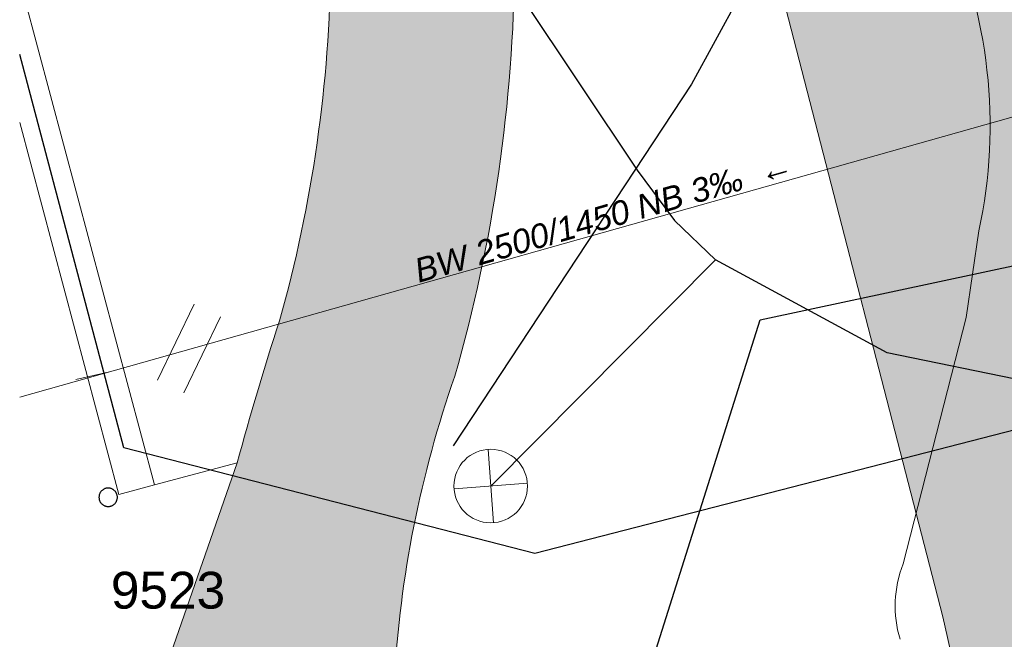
# Model space of a CAD drawing. Header units: metres. Extents: x 2643011 to 2643179, y 1217594 to 1217713.
# Tile 39 of 60: x 2643050.75 to 2643064.14, y 1217684.06 to 1217692.48. Entities that reach past the tile are written whole.
import ezdxf

# ---------------------------------------------------------------- set-up
doc = ezdxf.new("R2010")
doc.units = ezdxf.units.M
doc.linetypes.add('AUSGEZOGEN', pattern=[0])
for name, color, linetype in [('XR$1$_65366', 7, 'Continuous'), ('XR$1$_65373', 7, 'Continuous'), ('XR$1$_65377', 7, 'Continuous'), ('XR$1$_65383', 7, 'Continuous'), ('XR$1$_65385', 7, 'Continuous'), ('XR$1$_65394', 7, 'Continuous'), ('XR$1$_65395', 7, 'Continuous'), ('XR$1$_65397', 7, 'Continuous'), ('XR$1$_65399', 7, 'Continuous'), ('XR$1$_65400', 7, 'Continuous'), ('XR$1$_65402', 7, 'Continuous'), ('XR$1$_65408', 7, 'Continuous'), ('XR$1$_65411', 7, 'Continuous'), ('XR$1$_65414', 7, 'Continuous'), ('XR$1$_65415', 7, 'Continuous')]:
    doc.layers.add(name, color=color, linetype=linetype)
doc.styles.add('ARIAL', font='arial.ttf')

msp = doc.modelspace()

# ---------------------------------------------------------------- hatches: boundary and pattern name
at = {"layer": 'XR$1$_65414', "linetype": 'AUSGEZOGEN', "lineweight": 20, "true_color": 0xf0f0ea, "transparency": 33554687}
for points in [[(2643050.754, 1217677.989), (2643050.754, 1217664.366), (2643056.516, 1217665.465), (2643059.327, 1217666.132), (2643056.308, 1217678.865), (2643056.27, 1217679.011), (2643056.235, 1217679.157), (2643056.2, 1217679.304), (2643056.168, 1217679.451), (2643056.136, 1217679.599), (2643056.107, 1217679.746), (2643056.078, 1217679.894), (2643056.051, 1217680.042), (2643056.026, 1217680.191), (2643056.002, 1217680.34), (2643055.98, 1217680.489), (2643055.959, 1217680.638), (2643055.939, 1217680.787), (2643055.921, 1217680.937), (2643055.905, 1217681.087), (2643055.89, 1217681.237), (2643055.876, 1217681.387), (2643055.865, 1217681.537), (2643055.854, 1217681.687), (2643055.845, 1217681.838), (2643055.838, 1217681.988), (2643055.832, 1217682.139), (2643055.827, 1217682.289), (2643055.824, 1217682.44), (2643055.823, 1217682.591), (2643055.823, 1217682.741), (2643055.825, 1217682.892), (2643055.828, 1217683.043), (2643055.832, 1217683.193), (2643055.838, 1217683.344), (2643055.846, 1217683.494), (2643055.854, 1217683.631), (2643055.864, 1217683.767), (2643055.874, 1217683.903), (2643055.886, 1217684.039), (2643055.899, 1217684.175), (2643055.914, 1217684.311), (2643055.929, 1217684.446), (2643055.946, 1217684.582), (2643055.964, 1217684.717), (2643055.984, 1217684.852), (2643056.004, 1217684.987), (2643056.026, 1217685.122), (2643056.049, 1217685.257), (2643056.073, 1217685.391), (2643056.099, 1217685.525), (2643056.125, 1217685.659), (2643056.153, 1217685.793), (2643056.182, 1217685.926), (2643056.212, 1217686.059), (2643056.244, 1217686.192), (2643056.277, 1217686.325), (2643056.31, 1217686.457), (2643056.346, 1217686.589), (2643056.382, 1217686.721), (2643056.419, 1217686.852), (2643056.458, 1217686.983), (2643056.498, 1217687.114), (2643056.539, 1217687.244), (2643056.581, 1217687.374), (2643056.624, 1217687.503), (2643056.669, 1217687.632), (2643056.719, 1217687.809), (2643056.767, 1217687.986), (2643056.813, 1217688.164), (2643056.859, 1217688.342), (2643056.902, 1217688.52), (2643056.944, 1217688.699), (2643056.984, 1217688.878), (2643057.023, 1217689.057), (2643057.06, 1217689.237), (2643057.096, 1217689.417), (2643057.13, 1217689.598), (2643057.163, 1217689.778), (2643057.194, 1217689.959), (2643057.223, 1217690.141), (2643057.251, 1217690.322), (2643057.277, 1217690.504), (2643057.302, 1217690.686), (2643057.325, 1217690.868), (2643057.347, 1217691.05), (2643057.367, 1217691.233), (2643057.385, 1217691.415), (2643057.402, 1217691.598), (2643057.417, 1217691.781), (2643057.431, 1217691.964), (2643057.443, 1217692.147), (2643057.453, 1217692.331), (2643057.462, 1217692.514), (2643057.469, 1217692.698), (2643057.474, 1217692.881), (2643057.478, 1217693.065), (2643057.481, 1217693.248), (2643057.482, 1217693.467), (2643057.48, 1217693.687), (2643057.476, 1217693.906), (2643057.47, 1217694.125), (2643057.462, 1217694.344), (2643057.451, 1217694.563), (2643057.438, 1217694.782), (2643057.423, 1217695.001), (2643057.406, 1217695.22), (2643057.386, 1217695.438), (2643057.364, 1217695.656), (2643057.34, 1217695.874), (2643057.313, 1217696.092), (2643057.285, 1217696.309), (2643057.254, 1217696.526), (2643057.22, 1217696.743), (2643057.185, 1217696.959), (2643057.147, 1217697.176), (2643057.107, 1217697.391), (2643057.065, 1217697.606), (2643057.021, 1217697.821), (2643056.974, 1217698.035), (2643056.925, 1217698.249), (2643056.874, 1217698.462), (2643056.821, 1217698.675), (2643056.765, 1217698.887), (2643056.707, 1217699.099), (2643056.648, 1217699.31), (2643056.585, 1217699.52), (2643056.521, 1217699.73), (2643056.455, 1217699.939), (2643052.897, 1217713.187), (2643050.754, 1217713.187), (2643050.754, 1217711.526), (2643054.058, 1217699.227), (2643054.117, 1217699.041), (2643054.175, 1217698.855), (2643054.231, 1217698.667), (2643054.285, 1217698.48), (2643054.337, 1217698.292), (2643054.387, 1217698.103), (2643054.435, 1217697.913), (2643054.481, 1217697.724), (2643054.525, 1217697.533), (2643054.567, 1217697.343), (2643054.607, 1217697.152), (2643054.645, 1217696.96), (2643054.681, 1217696.768), (2643054.714, 1217696.576), (2643054.746, 1217696.383), (2643054.776, 1217696.19), (2643054.804, 1217695.997), (2643054.83, 1217695.803), (2643054.854, 1217695.609), (2643054.876, 1217695.415), (2643054.895, 1217695.221), (2643054.913, 1217695.027), (2643054.929, 1217694.832), (2643054.942, 1217694.637), (2643054.954, 1217694.442), (2643054.964, 1217694.247), (2643054.971, 1217694.052), (2643054.976, 1217693.857), (2643054.98, 1217693.662), (2643054.981, 1217693.466), (2643054.981, 1217693.271), (2643054.978, 1217693.111), (2643054.975, 1217692.952), (2643054.97, 1217692.792), (2643054.964, 1217692.632), (2643054.957, 1217692.473), (2643054.948, 1217692.313), (2643054.937, 1217692.154), (2643054.926, 1217691.995), (2643054.913, 1217691.836), (2643054.898, 1217691.676), (2643054.883, 1217691.518), (2643054.865, 1217691.359), (2643054.847, 1217691.2), (2643054.827, 1217691.042), (2643054.806, 1217690.883), (2643054.783, 1217690.725), (2643054.76, 1217690.567), (2643054.734, 1217690.41), (2643054.708, 1217690.252), (2643054.68, 1217690.095), (2643054.651, 1217689.938), (2643054.62, 1217689.781), (2643054.588, 1217689.625), (2643054.555, 1217689.468), (2643054.52, 1217689.313), (2643054.484, 1217689.157), (2643054.447, 1217689.002), (2643054.408, 1217688.847), (2643054.368, 1217688.692), (2643054.327, 1217688.538), (2643054.284, 1217688.384), (2643054.264, 1217688.322), (2643054.244, 1217688.26), (2643054.224, 1217688.198), (2643054.205, 1217688.136), (2643054.185, 1217688.074), (2643054.165, 1217688.012), (2643054.146, 1217687.95), (2643054.127, 1217687.888), (2643054.107, 1217687.826), (2643054.088, 1217687.764), (2643054.069, 1217687.702), (2643054.05, 1217687.64), (2643054.031, 1217687.577), (2643054.013, 1217687.515), (2643053.994, 1217687.453), (2643053.975, 1217687.391), (2643053.957, 1217687.328), (2643053.938, 1217687.266), (2643053.92, 1217687.203), (2643053.902, 1217687.141), (2643053.884, 1217687.079), (2643053.866, 1217687.016), (2643053.848, 1217686.954), (2643053.83, 1217686.891), (2643053.812, 1217686.829), (2643053.795, 1217686.766), (2643053.777, 1217686.703), (2643053.76, 1217686.641), (2643053.743, 1217686.578), (2643053.725, 1217686.515), (2643053.708, 1217686.453), (2643051.508, 1217680.13), (2643051.499, 1217680.109), (2643051.49, 1217680.087), (2643051.48, 1217680.065), (2643051.471, 1217680.043), (2643051.462, 1217680.021), (2643051.453, 1217679.998), (2643051.444, 1217679.976), (2643051.435, 1217679.954), (2643051.427, 1217679.932), (2643051.418, 1217679.91), (2643051.409, 1217679.888), (2643051.4, 1217679.866), (2643051.392, 1217679.843), (2643051.383, 1217679.821), (2643051.375, 1217679.799), (2643051.366, 1217679.777), (2643051.358, 1217679.754), (2643051.349, 1217679.732), (2643051.341, 1217679.71), (2643051.333, 1217679.687), (2643051.325, 1217679.665), (2643051.316, 1217679.643), (2643051.308, 1217679.62), (2643051.3, 1217679.598), (2643051.292, 1217679.575), (2643051.284, 1217679.553), (2643051.276, 1217679.531), (2643051.269, 1217679.508), (2643051.261, 1217679.486), (2643051.253, 1217679.463), (2643051.245, 1217679.44)], [(2643069.602, 1217656.008), (2643075.785, 1217657.132), (2643075.074, 1217660.177), (2643064.268, 1217706.514), (2643062.711, 1217713.187), (2643055.867, 1217713.187), (2643063.302, 1217684.361), (2643067.517, 1217665.822), (2643069.329, 1217657.59)]]:
    msp.add_hatch(color=7, dxfattribs=at).paths.add_polyline_path(points)

# ---------------------------------------------------------------- linework, layer by layer
at = {"layer": 'XR$1$_65366', "color": 1, "linetype": 'AUSGEZOGEN', "lineweight": 20, "transparency": 33554687}
for p, q in [((2643052.625, 1217687.579), (2643053.123, 1217688.611)), ((2643052.985, 1217687.405), (2643053.483, 1217688.438))]:
    msp.add_line(p, q, dxfattribs=at)
at = {"layer": 'XR$1$_65373', "color": 3, "linetype": 'AUSGEZOGEN', "lineweight": 20, "transparency": 33554687}
for p, q in [((2643063.792, 1217689.607), (2643063.62, 1217688.431)), ((2643063.62, 1217688.431), (2643062.762, 1217685.081))]:
    msp.add_line(p, q, dxfattribs=at)
for centre, radius, start, end in [((2643057.147, 1217691.037), 6.797, 347.8567, 24.8967), ((2643064.215, 1217684.507), 1.562, 158.4439, 196.7947)]:
    msp.add_arc(centre, radius, start, end, dxfattribs=at)
at = {"layer": 'XR$1$_65377', "color": 96, "linetype": 'AUSGEZOGEN', "lineweight": 25, "transparency": 33554687}
for p, q in [((2643052.171, 1217686.657), (2643050.754, 1217692.005)), ((2643074.56, 1217689.55), (2643057.758, 1217685.22)), ((2643057.758, 1217685.22), (2643052.171, 1217686.657))]:
    msp.add_line(p, q, dxfattribs=at)
at = {"layer": 'XR$1$_65385', "color": 4, "linetype": 'AUSGEZOGEN', "lineweight": 20, "transparency": 33554687}
for p, q in [((2643075.596, 1217694.36), (2643050.754, 1217687.346)), ((2643051.957, 1217687.686), (2643051.518, 1217687.587))]:
    msp.add_line(p, q, dxfattribs=at)
at = {"layer": 'XR$1$_65394', "color": 3, "linetype": 'AUSGEZOGEN', "lineweight": 25, "transparency": 33554687}
for p, q in [((2643060.82, 1217688.398), (2643071.712, 1217690.728)), ((2643055.369, 1217671.174), (2643060.82, 1217688.398))]:
    msp.add_line(p, q, dxfattribs=at)
at = {"layer": 'XR$1$_65395', "color": 1, "linetype": 'AUSGEZOGEN', "lineweight": 18, "transparency": 33554687}
for p, q in [((2643057.193, 1217685.64), (2643057.12, 1217686.638)), ((2643056.658, 1217686.102), (2643057.655, 1217686.176))]:
    msp.add_line(p, q, dxfattribs=at)
msp.add_circle((2643057.156, 1217686.139), 0.5, dxfattribs=at)
at = {"layer": 'XR$1$_65397', "color": 12, "linetype": 'AUSGEZOGEN', "lineweight": 25, "transparency": 33554687}
for p, q in [((2643061.83, 1217695.173), (2643059.887, 1217691.603)), ((2643056.891, 1217693.814), (2643059.145, 1217690.431)), ((2643059.887, 1217691.603), (2643056.644, 1217686.684)), ((2643059.145, 1217690.431), (2643059.653, 1217689.748)), ((2643059.653, 1217689.748), (2643060.211, 1217689.214)), ((2643057.156, 1217686.139), (2643060.211, 1217689.214)), ((2643062.543, 1217687.948), (2643060.211, 1217689.214)), ((2643066.234, 1217687.192), (2643062.543, 1217687.948))]:
    msp.add_line(p, q, dxfattribs=at)
at = {"layer": 'XR$1$_65399', "color": 7, "linetype": 'AUSGEZOGEN', "lineweight": 25, "transparency": 33554687}
for p, q in [((2643051.836, 1217686.021), (2643051.834, 1217686.013)), ((2643051.838, 1217686.028), (2643051.836, 1217686.021)), ((2643051.841, 1217686.036), (2643051.838, 1217686.028)), ((2643051.845, 1217686.043), (2643051.841, 1217686.036)), ((2643051.848, 1217686.05), (2643051.845, 1217686.043)), ((2643051.853, 1217686.056), (2643051.848, 1217686.05)), ((2643051.857, 1217686.063), (2643051.853, 1217686.056)), ((2643051.862, 1217686.069), (2643051.857, 1217686.063)), ((2643051.867, 1217686.074), (2643051.862, 1217686.069)), ((2643051.873, 1217686.08), (2643051.867, 1217686.074)), ((2643051.879, 1217686.085), (2643051.873, 1217686.08)), ((2643051.886, 1217686.089), (2643051.879, 1217686.085)), ((2643051.892, 1217686.094), (2643051.886, 1217686.089)), ((2643051.899, 1217686.097), (2643051.892, 1217686.094)), ((2643051.906, 1217686.101), (2643051.899, 1217686.097)), ((2643051.913, 1217686.104), (2643051.906, 1217686.101)), ((2643051.921, 1217686.106), (2643051.913, 1217686.104)), ((2643051.928, 1217686.108), (2643051.921, 1217686.106)), ((2643051.936, 1217686.11), (2643051.928, 1217686.108)), ((2643051.944, 1217686.111), (2643051.936, 1217686.11)), ((2643051.952, 1217686.111), (2643051.944, 1217686.111)), ((2643051.96, 1217686.111), (2643051.952, 1217686.111)), ((2643051.968, 1217686.111), (2643051.96, 1217686.111)), ((2643051.975, 1217686.11), (2643051.968, 1217686.111)), ((2643051.983, 1217686.108), (2643051.975, 1217686.11)), ((2643051.991, 1217686.106), (2643051.983, 1217686.108)), ((2643051.998, 1217686.104), (2643051.991, 1217686.106)), ((2643052.005, 1217686.101), (2643051.998, 1217686.104)), ((2643052.013, 1217686.098), (2643052.005, 1217686.101)), ((2643052.019, 1217686.094), (2643052.013, 1217686.098)), ((2643052.026, 1217686.09), (2643052.019, 1217686.094)), ((2643052.032, 1217686.085), (2643052.026, 1217686.09)), ((2643052.039, 1217686.08), (2643052.032, 1217686.085)), ((2643052.044, 1217686.075), (2643052.039, 1217686.08)), ((2643052.05, 1217686.069), (2643052.044, 1217686.075)), ((2643052.055, 1217686.063), (2643052.05, 1217686.069)), ((2643052.059, 1217686.057), (2643052.055, 1217686.063)), ((2643052.064, 1217686.05), (2643052.059, 1217686.057)), ((2643052.067, 1217686.043), (2643052.064, 1217686.05)), ((2643052.071, 1217686.036), (2643052.067, 1217686.043)), ((2643052.074, 1217686.029), (2643052.071, 1217686.036)), ((2643052.076, 1217686.022), (2643052.074, 1217686.029)), ((2643052.078, 1217686.014), (2643052.076, 1217686.022)), ((2643051.832, 1217685.998), (2643051.831, 1217685.99)), ((2643051.831, 1217685.99), (2643051.831, 1217685.982)), ((2643051.831, 1217685.982), (2643051.832, 1217685.974)), ((2643051.833, 1217686.005), (2643051.832, 1217685.998)), ((2643051.832, 1217685.974), (2643051.833, 1217685.966)), ((2643051.834, 1217686.013), (2643051.833, 1217686.005)), ((2643051.833, 1217685.966), (2643051.834, 1217685.959)), ((2643051.834, 1217685.959), (2643051.836, 1217685.951)), ((2643051.836, 1217685.951), (2643051.839, 1217685.944)), ((2643051.839, 1217685.944), (2643051.842, 1217685.936)), ((2643051.842, 1217685.936), (2643051.845, 1217685.929)), ((2643051.845, 1217685.929), (2643051.849, 1217685.922)), ((2643051.849, 1217685.922), (2643051.853, 1217685.916)), ((2643051.853, 1217685.916), (2643051.858, 1217685.909)), ((2643051.858, 1217685.909), (2643051.863, 1217685.903)), ((2643051.863, 1217685.903), (2643051.868, 1217685.898)), ((2643051.868, 1217685.898), (2643051.874, 1217685.892)), ((2643051.874, 1217685.892), (2643051.88, 1217685.887)), ((2643051.88, 1217685.887), (2643051.886, 1217685.883)), ((2643052.027, 1217685.883), (2643052.033, 1217685.888)), ((2643052.033, 1217685.888), (2643052.039, 1217685.893)), ((2643052.039, 1217685.893), (2643052.045, 1217685.898)), ((2643052.045, 1217685.898), (2643052.05, 1217685.904)), ((2643052.05, 1217685.904), (2643052.055, 1217685.91)), ((2643052.055, 1217685.91), (2643052.06, 1217685.916)), ((2643052.06, 1217685.916), (2643052.064, 1217685.923)), ((2643052.064, 1217685.923), (2643052.068, 1217685.93)), ((2643052.068, 1217685.93), (2643052.071, 1217685.937)), ((2643052.071, 1217685.937), (2643052.074, 1217685.944)), ((2643052.074, 1217685.944), (2643052.076, 1217685.952)), ((2643052.076, 1217685.952), (2643052.078, 1217685.959)), ((2643052.08, 1217686.006), (2643052.078, 1217686.014)), ((2643052.078, 1217685.959), (2643052.08, 1217685.967)), ((2643052.081, 1217685.999), (2643052.08, 1217686.006)), ((2643052.08, 1217685.967), (2643052.081, 1217685.975)), ((2643052.081, 1217685.991), (2643052.081, 1217685.999)), ((2643052.081, 1217685.983), (2643052.081, 1217685.991)), ((2643052.081, 1217685.975), (2643052.081, 1217685.983)), ((2643051.886, 1217685.883), (2643051.893, 1217685.879)), ((2643051.893, 1217685.879), (2643051.9, 1217685.875)), ((2643051.9, 1217685.875), (2643051.907, 1217685.871)), ((2643051.907, 1217685.871), (2643051.914, 1217685.869)), ((2643051.914, 1217685.869), (2643051.922, 1217685.866)), ((2643051.922, 1217685.866), (2643051.929, 1217685.864)), ((2643051.929, 1217685.864), (2643051.937, 1217685.863)), ((2643051.937, 1217685.863), (2643051.945, 1217685.862)), ((2643051.945, 1217685.862), (2643051.953, 1217685.861)), ((2643051.953, 1217685.861), (2643051.961, 1217685.861)), ((2643051.961, 1217685.861), (2643051.968, 1217685.862)), ((2643051.968, 1217685.862), (2643051.976, 1217685.863)), ((2643051.976, 1217685.863), (2643051.984, 1217685.864)), ((2643051.984, 1217685.864), (2643051.991, 1217685.866)), ((2643051.991, 1217685.866), (2643051.999, 1217685.869)), ((2643051.999, 1217685.869), (2643052.006, 1217685.872)), ((2643052.006, 1217685.872), (2643052.013, 1217685.875)), ((2643052.013, 1217685.875), (2643052.02, 1217685.879)), ((2643052.02, 1217685.879), (2643052.027, 1217685.883))]:
    msp.add_line(p, q, dxfattribs=at)
at = {"layer": 'XR$1$_65402', "color": 250, "linetype": 'AUSGEZOGEN', "lineweight": 13, "transparency": 33554687}
msp.add_lwpolyline([(2643052.032, 1217686.085), (2643052.026, 1217686.09), (2643052.019, 1217686.094), (2643052.013, 1217686.098), (2643052.005, 1217686.101), (2643051.998, 1217686.104), (2643051.991, 1217686.106), (2643051.983, 1217686.108), (2643051.975, 1217686.11), (2643051.968, 1217686.111), (2643051.96, 1217686.111), (2643051.952, 1217686.111), (2643051.944, 1217686.111), (2643051.936, 1217686.11), (2643051.928, 1217686.108), (2643051.921, 1217686.106), (2643051.913, 1217686.104), (2643051.906, 1217686.101), (2643051.899, 1217686.097), (2643051.892, 1217686.094), (2643051.886, 1217686.089), (2643051.879, 1217686.085), (2643051.873, 1217686.08), (2643051.867, 1217686.074), (2643051.862, 1217686.069), (2643051.857, 1217686.063), (2643051.853, 1217686.056), (2643051.848, 1217686.05), (2643051.845, 1217686.043), (2643051.841, 1217686.036), (2643051.838, 1217686.028), (2643051.836, 1217686.021), (2643051.834, 1217686.013), (2643051.833, 1217686.005), (2643051.832, 1217685.998), (2643051.831, 1217685.99), (2643051.831, 1217685.982), (2643051.832, 1217685.974), (2643051.833, 1217685.966), (2643051.834, 1217685.959), (2643051.836, 1217685.951), (2643051.839, 1217685.944), (2643051.842, 1217685.936), (2643051.845, 1217685.929), (2643051.849, 1217685.922), (2643051.853, 1217685.916), (2643051.858, 1217685.909), (2643051.863, 1217685.903), (2643051.868, 1217685.898), (2643051.874, 1217685.892), (2643051.88, 1217685.887), (2643051.886, 1217685.883), (2643051.893, 1217685.879), (2643051.9, 1217685.875), (2643051.907, 1217685.871), (2643051.914, 1217685.869), (2643051.922, 1217685.866), (2643051.929, 1217685.864), (2643051.937, 1217685.863), (2643051.945, 1217685.862), (2643051.953, 1217685.861), (2643051.961, 1217685.861), (2643051.968, 1217685.862), (2643051.976, 1217685.863), (2643051.984, 1217685.864), (2643051.991, 1217685.866), (2643051.999, 1217685.869), (2643052.006, 1217685.872), (2643052.013, 1217685.875), (2643052.02, 1217685.879), (2643052.027, 1217685.883), (2643052.033, 1217685.888), (2643052.039, 1217685.893), (2643052.045, 1217685.898), (2643052.05, 1217685.904), (2643052.055, 1217685.91), (2643052.06, 1217685.916), (2643052.064, 1217685.923), (2643052.068, 1217685.93), (2643052.071, 1217685.937), (2643052.074, 1217685.944), (2643052.076, 1217685.952), (2643052.078, 1217685.959), (2643052.08, 1217685.967), (2643052.081, 1217685.975), (2643052.081, 1217685.983), (2643052.081, 1217685.991), (2643052.081, 1217685.999), (2643052.08, 1217686.006), (2643052.078, 1217686.014), (2643052.076, 1217686.022), (2643052.074, 1217686.029), (2643052.071, 1217686.036), (2643052.067, 1217686.043), (2643052.064, 1217686.05), (2643052.059, 1217686.057), (2643052.055, 1217686.063), (2643052.05, 1217686.069), (2643052.044, 1217686.075), (2643052.039, 1217686.08), (2643052.032, 1217686.085)], close=True, dxfattribs=at)
at = {"layer": 'XR$1$_65408', "color": 8, "linetype": 'AUSGEZOGEN', "lineweight": 18, "transparency": 33554687}
for p, q in [((2643052.584, 1217686.154), (2643050.754, 1217693.025)), ((2643050.754, 1217691.082), (2643052.101, 1217686.025)), ((2643052.101, 1217686.025), (2643052.584, 1217686.154))]:
    msp.add_line(p, q, dxfattribs=at)
at = {"layer": 'XR$1$_65411', "color": 8, "linetype": 'AUSGEZOGEN', "lineweight": 18, "transparency": 33554687}
for p, q in [((2643063.302, 1217684.361), (2643058.518, 1217702.907)), ((2643050.754, 1217691.082), (2643052.101, 1217686.025)), ((2643052.584, 1217686.154), (2643053.708, 1217686.453)), ((2643052.101, 1217686.025), (2643052.584, 1217686.154)), ((2643067.517, 1217665.822), (2643063.302, 1217684.361))]:
    msp.add_line(p, q, dxfattribs=at)
for centre, radius, start, end in [((2643036.356, 1217693.432), 18.626, 344.274, 359.5046), ((2643036.375, 1217693.433), 21.107, 344.0489, 359.4987), ((2643094.392, 1217675.374), 42.165, 162.028, 164.7666), ((2643070.874, 1217682.656), 15.052, 160.6945, 176.8075)]:
    msp.add_arc(centre, radius, start, end, dxfattribs=at)
at = {"layer": 'XR$1$_65415', "color": 8, "linetype": 'AUSGEZOGEN', "lineweight": 18, "transparency": 33554687}
for p, q in [((2643058.518, 1217702.907), (2643063.302, 1217684.361)), ((2643053.708, 1217686.453), (2643051.508, 1217680.13)), ((2643063.302, 1217684.361), (2643067.517, 1217665.822))]:
    msp.add_line(p, q, dxfattribs=at)
for centre, radius, start, end in [((2643036.375, 1217693.433), 21.107, 344.0489, 359.4987), ((2643070.874, 1217682.656), 15.052, 160.6945, 176.8075)]:
    msp.add_arc(centre, radius, start, end, dxfattribs=at)

# ---------------------------------------------------------------- texts
at = {"layer": 'XR$1$_65383', "color": 4, "linetype": 'AUSGEZOGEN', "lineweight": -3, "transparency": 33554687, "insert": (2643056.179, 1217688.896), "char_height": 0.32625, "width": 5.49687, "attachment_point": 7, "rotation": 16.0089, "style": 'ARIAL'}
msp.add_mtext('\\A1;{\\fArial|i1|b0;\\H0.326252;\\W1.000000;\\C4;BW 2500/1450 NB 3‰  ←}\\P', dxfattribs=at)
at = {"layer": 'XR$1$_65400', "color": 250, "linetype": 'AUSGEZOGEN', "lineweight": -3, "transparency": 33554687, "insert": (2643051.993, 1217684.466), "char_height": 0.5, "width": 1.81751, "attachment_point": 7, "style": 'ARIAL'}
msp.add_mtext('\\W1.00;9523', dxfattribs=at)

doc.saveas('drawing.dxf')
